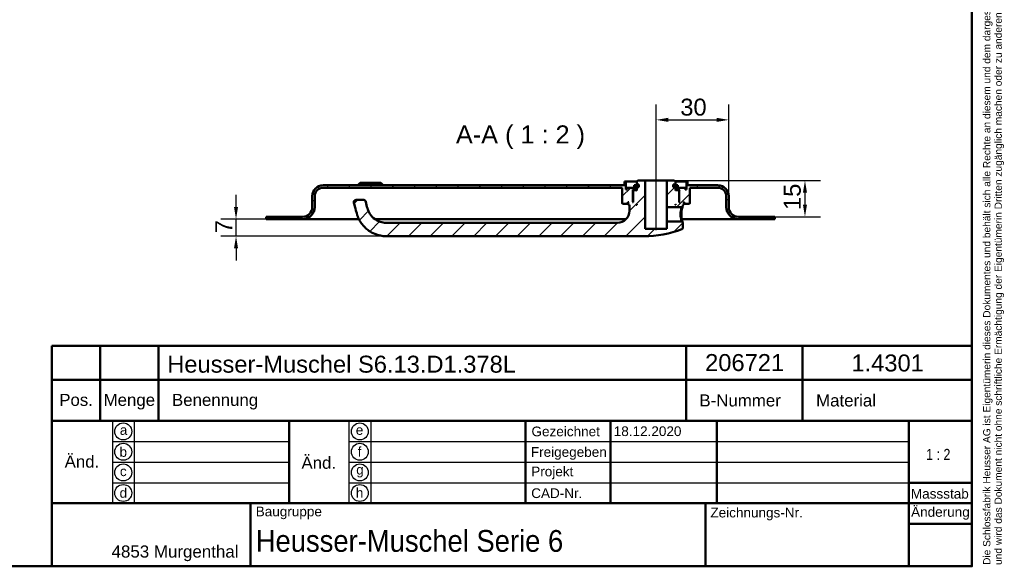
# Model space of a CAD drawing. Header units: millimetres. Extents: x 20 to 833, y 20 to 574.
# Tile 3 of 4: x 427 to 833, y 20 to 246. Entities that reach past the tile are written whole.
import ezdxf
from ezdxf.enums import TextEntityAlignment as Align

# ---------------------------------------------------------------- set-up
doc = ezdxf.new("R2010")
doc.units = ezdxf.units.MM
doc.header["$LTSCALE"] = 2
for name, color, linetype, lineweight in [('Bemaßungen(DIN)', 7, 'Continuous', 25), ('Mittellinie(DIN)', 7, 'Continuous', 25), ('Sichtbare Kanten(DIN)', 7, 'Continuous', 50), ('Skizziergeometrie(DIN)', 7, 'Continuous', 50), ('Skizzierlinie(DIN)', 7, 'Continuous', 25), ('Symbole(DIN)', 7, 'Continuous', 25)]:
    doc.layers.add(name, color=color, linetype=linetype, lineweight=lineweight)
doc.layers.add('Schraffur', color=179, linetype='Continuous', lineweight=9, true_color=0x1e1e47)
doc.styles.add('Aktuell-DIN', font='arial.ttf')
doc.styles.add('Aktuell-DINGroßer Text', font='arial.ttf')
doc.styles.add('STANDARD-DIN~0', font='arial.ttf')
doc.styles.add('Textstil10', font='arial.ttf')
doc.styles.add('Textstil41', font='arial.ttf', dxfattribs={"width": 0.8})
doc.styles.add('Textstil83', font='arial.ttf', dxfattribs={"width": 0.8})
doc.dimstyles.new('CAD-LAN', dxfattribs={"dimscale": 2, "dimtxt": 3.5, "dimasz": 2.5, "dimexe": 3.175, "dimexo": 0, "dimgap": 0.8, "dimtad": 1, "dimrnd": 1e-08, "dimtxsty": 'STANDARD-DIN~0', "dimcen": 0.09, "dimdle": 10, "dimclrd": 250, "dimclre": 250, "dimclrt": 250, "dimadec": 0, "dimazin": 2, "dimtfac": 1, "dimtmove": 0, "dimatfit": 3, "dimfxl": 1, "dimtolj": 1, "dimtzin": 0, "dimlwd": 25, "dimlwe": 25, "dimarcsym": 0})

# ---------------------------------------------------------------- blocks, each defined once
blk = doc.blocks.new('Ränder Standardrahmen')
at = {"layer": 'Skizziergeometrie(DIN)', "flags": 128}
blk.add_lwpolyline([(10, 10), (10, 287), (410, 287), (410, 10), (10, 10)], dxfattribs=at)
blk = doc.blocks.new('Schriftfelder Heusser')
at = {"layer": 'Skizziergeometrie(DIN)'}
for p, q in [((101, 229.92), (101, 236.92)), ((101, 236.92), (291, 236.92)), ((111, 229.92), (111, 236.92)), ((123, 229.92), (123, 236.92)), ((232, 229.92), (232, 236.92)), ((256, 229.92), (256, 236.92)), ((291, 236.92), (291, 229.92)), ((101, 191.42), (101, 229.92)), ((101, 229.92), (291, 229.92)), ((111, 229.92), (111, 221.42)), ((123, 229.92), (123, 221.42)), ((232, 229.92), (232, 221.42)), ((256, 229.92), (256, 221.42)), ((291, 229.92), (291, 191.42)), ((101, 221.42), (291, 221.42)), ((150, 221.42), (150, 204.42)), ((198.85, 221.42), (198.85, 204.42)), ((216.35, 221.42), (216.35, 204.42)), ((238.35, 221.42), (238.35, 204.42)), ((278, 221.42), (278, 191.42)), ((278, 208.67), (291, 208.67)), ((101, 204.42), (291, 204.42)), ((142, 204.42), (142, 191.42)), ((236, 204.42), (236, 191.42)), ((278, 200.17), (291, 200.17)), ((291, 191.42), (101, 191.42))]:
    blk.add_line(p, q, dxfattribs=at)
at = {"layer": 'Skizzierlinie(DIN)'}
for p, q in [((113.5, 221.42), (113.5, 204.42)), ((118, 221.42), (118, 204.42)), ((162.35, 221.42), (162.35, 204.42)), ((166.85, 221.42), (166.85, 204.42)), ((113.5, 217.17), (150, 217.17)), ((162.35, 217.17), (278, 217.17)), ((113.5, 212.92), (150, 212.92)), ((162.35, 212.92), (278, 212.92)), ((113.5, 208.67), (150, 208.67)), ((162.35, 208.67), (278, 208.67))]:
    blk.add_line(p, q, dxfattribs=at)
for centre in [(115.75, 219.25), (164.6, 219.25), (115.75, 215.04), (164.6, 215.04), (115.75, 210.79), (164.6, 210.79), (115.75, 206.54), (164.6, 206.54)]:
    blk.add_circle(centre, 1.75, dxfattribs=at)
at = {"layer": 'Symbole(DIN)', "color": 7, "insert": (293.33, 191.7), "char_height": 1.5, "width": 182.3003, "attachment_point": 1, "rotation": 90, "line_spacing_factor": 0.944221, "style": 'Aktuell-DIN'}
blk.add_mtext('\\fArial|b0|i0;\\H1.5000;Die Schlossfabrik Heusser AG ist Eigentümerin dieses Dokumentes und behält sich alle Rechte an diesem und dem dargestellten Gegenstand vor. Der Empfänger anerkennt diese Rechte\\Pund wird das Dokument nicht ohne schriftliche Ermächtigung der Eigentümerin Dritten zugänglich machen oder zu anderen Zwecken verwenden, zu dem es ihm übergeben worden ist.\\P ', dxfattribs=at)
at = {"layer": 'Symbole(DIN)', "color": 179, "true_color": 0x262659, "style": 'Aktuell-DIN'}
for s, insert, char_height, attachment_point in [('Pos.', (106, 227), 2.489, 2), ('Menge', (117, 227), 2.489, 2), ('Benennung', (125.81, 225.38), 2.489, 4), ('B-Nummer', (234.74, 225.62), 2.489, 4), ('Material', (265.02, 225.62), 2.489, 5), ('\\fArial|b0|i0;a', (115.81, 219.53), 2, 5), ('\\fArial|b0|i0;e', (164.54, 219.53), 2, 5), ('\\fArial|b0|i0;Gezeichnet', (200.05, 219.23), 2, 4), ('\\fArial|b0|i0;b', (115.75, 215), 2, 5), ('\\fArial|b0|i0;f', (164.55, 215.06), 2, 5), ('\\fArial|b0|i0;Freigegeben', (199.92, 216), 2, 1), ('\\fArial|b0|i0;c', (115.75, 211.01), 2, 5), ('\\fArial|b0|i0;g', (164.63, 211.05), 2, 5), ('\\fArial|b0|i0;Projekt', (200, 211.98), 2, 1), ('\\fArial|b0|i0;d', (115.76, 206.55), 2, 5), ('\\fArial|b0|i0;h', (164.55, 206.57), 2, 5), ('\\fArial|b0|i0;CAD-Nr.', (200, 207.5), 2, 1), ('\\fArial|b0|i0;\\H2.0000;Massstab', (284.39, 206.37), 2, 5), ('\\fArial|b0|i0;\\H2.0000;Baugruppe', (143.1, 203.73), 2, 1), ('\\fArial|b0|i0;Zeichnungs-Nr.', (237, 203.5), 2, 1), ('\\fArial|b0|i0;\\H2.5000;4853 Murgenthal', (113.33, 192.46), 2.5, 7)]:
    blk.add_mtext(s, dxfattribs=dict(at, insert=insert, char_height=char_height, attachment_point=attachment_point))
at = {"layer": 'Symbole(DIN)', "color": 179, "true_color": 0x262659, "attachment_point": 5, "style": 'Aktuell-DIN'}
for s, insert, char_height, width in [('Änd.', (107.21, 213), 2.489, 12.3494), ('Änd.', (156.12, 212.76), 2.489, 12.3494), ('\\fArial|b0|i0;Änderung', (284.51, 202.33), 2, 12.1143)]:
    blk.add_mtext(s, dxfattribs=dict(at, insert=insert, char_height=char_height, width=width))
at = {"layer": 'Symbole(DIN)', "color": 7, "insert": (143.1, 196.62), "char_height": 4.5, "width": 90.18, "attachment_point": 4, "style": 'Aktuell-DIN'}
blk.add_mtext('\\fArial|b0|i0;\\W0.90;\\H4.5000;Heusser-Muschel Serie 6', dxfattribs=at)
at = {"layer": 'Symbole(DIN)', "color": 179, "true_color": 0x262659, "style": 'Textstil10'}
blk.add_attdef('ERSTELLUNGSDATUM_001', (217.04, 218.29), '', height=2, dxfattribs=at)
at = {"layer": 'Symbole(DIN)', "color": 179, "true_color": 0x262659}
for tag, height, style, p in [('AUTOR', 2.49, 'Aktuell-DIN', (240.03, 219.26)), ('KONTROLLDATUM', 2, 'Textstil10', (217.42, 215.04)), ('KONTROLLIERT_VON', 2, 'Textstil10', (239.98, 215.05))]:
    blk.add_attdef(tag, text='', height=height, dxfattribs=dict(at, style=style)).set_placement(p, align=Align.MIDDLE_LEFT)
at = {"layer": 'Symbole(DIN)', "color": 7, "style": 'Textstil83', "width": 0.8}
blk.add_attdef('Anfänglicher_Ansichtsmaßstab_001', (281.57, 213.34), '', height=2.3, dxfattribs=at)
at = {"layer": 'Symbole(DIN)', "color": 179, "true_color": 0x262659, "style": 'Textstil10'}
blk.add_attdef('PROJEKT', text='', height=2, dxfattribs=at).set_placement((217.77, 209.72), align=Align.BOTTOM_LEFT)
at = {"layer": 'Symbole(DIN)', "color": 7, "style": 'Textstil41', "width": 0.8}
blk.add_attdef('STATUS', text='', height=5, dxfattribs=at).set_placement((284.53, 195.86), align=Align.MIDDLE_CENTER)
blk = doc.blocks.new('*D24')
at = {"layer": 'Bemaßungen(DIN)', "color": 250, "linetype": 'Continuous', "lineweight": 25, "true_color": 0x3f3f3f, "transparency": 16777216}
for p, q in [((689.57, 184.23), (689.57, 210.58)), ((719.57, 172.73), (719.57, 210.58)), ((694.57, 204.23), (714.57, 204.23))]:
    blk.add_line(p, q, dxfattribs=at)
at = {"layer": 'Bemaßungen(DIN)', "color": 250, "linetype": 'Continuous', "true_color": 0x3f3f3f, "transparency": 16777216}
for points in [[(694.57, 205.07), (694.57, 203.4), (689.57, 204.23)], [(714.57, 205.07), (714.57, 203.4), (719.57, 204.23)]]:
    blk.add_solid(points, dxfattribs=at)
at = {"layer": 'Defpoints', "color": 0, "linetype": 'Continuous', "transparency": 16777216}
for p in [(719.57, 204.23), (689.57, 184.23), (719.57, 172.73)]:
    blk.add_point(p, dxfattribs=at)
at = {"layer": 'Bemaßungen(DIN)', "color": 250, "linetype": 'Continuous', "lineweight": 25, "true_color": 0x3f3f3f, "transparency": 16777216, "insert": (699.57, 212.99), "char_height": 7, "attachment_point": 1, "style": 'STANDARD-DIN~0'}
blk.add_mtext('\\A1;30', dxfattribs=at)
blk = doc.blocks.new('*D25')
at = {"layer": 'Bemaßungen(DIN)', "color": 250, "linetype": 'Continuous', "lineweight": 25, "true_color": 0x3f3f3f, "transparency": 16777216}
for p, q in [((697.07, 179.23), (757.42, 179.23)), ((751.07, 174.23), (751.07, 169.23)), ((738.57, 164.23), (757.42, 164.23))]:
    blk.add_line(p, q, dxfattribs=at)
at = {"layer": 'Bemaßungen(DIN)', "color": 250, "linetype": 'Continuous', "true_color": 0x3f3f3f, "transparency": 16777216}
for points in [[(750.24, 174.23), (751.9, 174.23), (751.07, 179.23)], [(750.24, 169.23), (751.9, 169.23), (751.07, 164.23)]]:
    blk.add_solid(points, dxfattribs=at)
at = {"layer": 'Defpoints', "color": 0, "linetype": 'Continuous', "transparency": 16777216}
for p in [(697.07, 179.23), (738.57, 164.23), (751.07, 164.23)]:
    blk.add_point(p, dxfattribs=at)
at = {"layer": 'Bemaßungen(DIN)', "color": 250, "linetype": 'Continuous', "lineweight": 25, "true_color": 0x3f3f3f, "transparency": 16777216, "insert": (742.32, 167.02), "char_height": 7, "attachment_point": 1, "rotation": 90, "style": 'STANDARD-DIN~0'}
blk.add_mtext('\\A1;15', dxfattribs=at)
blk = doc.blocks.new('*D26')
at = {"layer": 'Bemaßungen(DIN)', "color": 250, "linetype": 'Continuous', "lineweight": 25, "true_color": 0x3f3f3f, "transparency": 16777216}
for p, q in [((516.07, 168.23), (516.07, 173.23)), ((528.57, 163.23), (509.72, 163.23)), ((516.07, 156.23), (516.07, 163.23)), ((578.07, 156.23), (509.72, 156.23)), ((516.07, 151.23), (516.07, 146.23))]:
    blk.add_line(p, q, dxfattribs=at)
at = {"layer": 'Bemaßungen(DIN)', "color": 250, "linetype": 'Continuous', "true_color": 0x3f3f3f, "transparency": 16777216}
for points in [[(515.24, 168.23), (516.9, 168.23), (516.07, 163.23)], [(515.24, 151.23), (516.9, 151.23), (516.07, 156.23)]]:
    blk.add_solid(points, dxfattribs=at)
at = {"layer": 'Defpoints', "color": 0, "linetype": 'Continuous', "transparency": 16777216}
for p in [(516.07, 163.23), (528.57, 163.23), (578.07, 156.23)]:
    blk.add_point(p, dxfattribs=at)
at = {"layer": 'Bemaßungen(DIN)', "color": 250, "linetype": 'Continuous', "lineweight": 25, "true_color": 0x3f3f3f, "transparency": 16777216, "insert": (507.47, 157.47), "char_height": 7, "attachment_point": 1, "rotation": 90, "style": 'STANDARD-DIN~0'}
blk.add_mtext('\\A1;7', dxfattribs=at)

msp = doc.modelspace()

# ---------------------------------------------------------------- hatches: boundary and pattern name
at = {"layer": 'Schraffur'}
h = msp.add_hatch(dxfattribs=at)
h.set_pattern_fill('ANSI31', color=256, scale=50.8, style=0)
h.set_pattern_definition([(45, (0, 0), (-4.49013, 4.49013), [])])
edge = h.paths.add_edge_path()
edge.add_spline(control_points=[(700.197, 168.232), (700.258, 168.292), (700.32, 168.352), (700.444, 168.472), (700.506, 168.533), (700.569, 168.593)], knot_values=[-0.0518077, -0.0518077, -0.0518077, -0.0518077, -0.0259867, -0.0259867, 0, 0, 0, 0], degree=3, periodic=0)
edge.add_line((700.569, 168.593), (700.569, 169.232))
edge.add_line((700.569, 169.232), (700.869, 169.232))
edge.add_line((700.869, 169.232), (701.069, 169.432))
edge.add_line((701.069, 169.432), (701.069, 170.032))
edge.add_line((701.069, 170.032), (700.869, 170.232))
edge.add_line((700.869, 170.232), (701.169, 170.232))
edge.add_line((701.169, 170.232), (701.169, 169.732))
edge.add_line((701.169, 169.732), (701.269, 169.632))
edge.add_line((701.269, 169.632), (703.369, 169.632))
edge.add_line((703.369, 169.632), (703.569, 169.832))
edge.add_line((703.569, 169.832), (703.569, 176.232))
edge.add_line((703.569, 176.232), (715.069, 176.232))
edge.add_ellipse((715.069, 172.732), major_axis=(0, 3.5), ratio=1, start_angle=270, end_angle=360, ccw=False)
edge.add_line((718.569, 172.732), (718.569, 168.232))
edge.add_ellipse((723.569, 168.232), major_axis=(-5, 0), ratio=1, start_angle=0, end_angle=90)
edge.add_line((723.569, 163.232), (738.569, 163.232))
edge.add_line((738.569, 163.232), (738.569, 164.232))
edge.add_line((738.569, 164.232), (723.569, 164.232))
edge.add_ellipse((723.569, 168.232), major_axis=(0, -4), ratio=1, start_angle=270, end_angle=360, ccw=False)
edge.add_line((719.569, 168.232), (719.569, 172.732))
edge.add_ellipse((715.069, 172.732), major_axis=(4.5, 0), ratio=1, start_angle=0, end_angle=90)
edge.add_line((715.069, 177.232), (702.569, 177.232))
edge.add_line((702.569, 177.232), (702.569, 178.732))
edge.add_line((702.569, 178.732), (702.069, 178.732))
edge.add_line((702.069, 178.732), (702.069, 175.432))
edge.add_line((702.069, 175.432), (701.569, 175.432))
edge.add_line((701.569, 175.432), (701.569, 176.232))
edge.add_line((701.569, 176.232), (698.569, 176.232))
edge.add_line((698.569, 176.232), (698.569, 175.432))
edge.add_line((698.569, 175.432), (699.319, 175.432))
edge.add_line((699.319, 175.432), (699.119, 175.232))
edge.add_line((699.119, 175.232), (699.119, 170.432))
edge.add_line((699.119, 170.432), (699.319, 170.232))
edge.add_line((699.319, 170.232), (699.069, 170.232))
edge.add_line((699.069, 170.232), (699.069, 175.032))
edge.add_line((699.069, 175.032), (698.869, 175.232))
edge.add_line((698.869, 175.232), (697.769, 175.232))
edge.add_line((697.769, 175.232), (697.569, 175.032))
edge.add_line((697.569, 175.032), (697.569, 176.432))
edge.add_line((697.569, 176.432), (698.586, 176.432))
edge.add_line((698.586, 176.432), (698.586, 177.332))
edge.add_line((698.586, 177.332), (697.084, 177.332))
edge.add_line((697.084, 177.332), (697.084, 176.432))
edge.add_line((697.084, 176.432), (696.669, 176.432))
edge.add_line((696.669, 176.432), (696.669, 177.532))
edge.add_line((696.669, 177.532), (697.569, 177.532))
edge.add_line((697.569, 177.532), (697.569, 178.732))
edge.add_line((697.569, 178.732), (697.069, 179.232))
edge.add_line((697.069, 179.232), (694.069, 179.232))
edge.add_line((694.069, 179.232), (694.069, 168.232))
edge.add_line((694.069, 168.232), (700.197, 168.232))
h.paths.add_polyline_path([(697.769, 169.232), (697.569, 169.232), (697.569, 169.432)], flags=0)
edge = h.paths.add_edge_path()
edge.add_spline(control_points=[(700.569, 161.872), (700.507, 161.932), (700.445, 161.992), (700.321, 162.112), (700.259, 162.172), (700.198, 162.232)], knot_values=[-0.0519752, -0.0519752, -0.0519752, -0.0519752, -0.0259876, -0.0259876, -0.0001734, -0.0001734, -0.0001734, -0.0001734], degree=3, periodic=0)
edge.add_line((700.198, 162.232), (694.069, 162.232))
edge.add_line((694.069, 162.232), (694.069, 159.232))
edge.add_line((694.069, 159.232), (685.069, 159.232))
edge.add_line((685.069, 159.232), (685.069, 179.232))
edge.add_line((685.069, 179.232), (682.069, 179.232))
edge.add_line((682.069, 179.232), (681.569, 178.732))
edge.add_line((681.569, 178.732), (681.569, 177.532))
edge.add_line((681.569, 177.532), (682.469, 177.532))
edge.add_line((682.469, 177.532), (682.469, 176.432))
edge.add_line((682.469, 176.432), (682.055, 176.432))
edge.add_line((682.055, 176.432), (682.055, 177.332))
edge.add_line((682.055, 177.332), (680.553, 177.332))
edge.add_line((680.553, 177.332), (680.553, 176.432))
edge.add_line((680.553, 176.432), (681.569, 176.432))
edge.add_line((681.569, 176.432), (681.569, 175.032))
edge.add_line((681.569, 175.032), (681.369, 175.232))
edge.add_line((681.369, 175.232), (680.269, 175.232))
edge.add_line((680.269, 175.232), (680.069, 175.032))
edge.add_line((680.069, 175.032), (680.069, 170.232))
edge.add_line((680.069, 170.232), (679.819, 170.232))
edge.add_line((679.819, 170.232), (680.019, 170.432))
edge.add_line((680.019, 170.432), (680.019, 175.232))
edge.add_line((680.019, 175.232), (679.819, 175.432))
edge.add_line((679.819, 175.432), (680.569, 175.432))
edge.add_line((680.569, 175.432), (680.569, 176.232))
edge.add_line((680.569, 176.232), (677.569, 176.232))
edge.add_line((677.569, 176.232), (677.569, 175.432))
edge.add_line((677.569, 175.432), (677.069, 175.432))
edge.add_line((677.069, 175.432), (677.069, 178.732))
edge.add_line((677.069, 178.732), (676.569, 178.732))
edge.add_line((676.569, 178.732), (676.569, 177.232))
edge.add_line((676.569, 177.232), (552.069, 177.232))
edge.add_ellipse((552.069, 172.732), major_axis=(0, 4.5), ratio=1, start_angle=0, end_angle=90)
edge.add_line((547.569, 172.732), (547.569, 168.232))
edge.add_ellipse((543.569, 168.232), major_axis=(4, 0), ratio=1, start_angle=270, end_angle=360, ccw=False)
edge.add_line((543.569, 164.232), (528.569, 164.232))
edge.add_line((528.569, 164.232), (528.569, 163.232))
edge.add_line((528.569, 163.232), (543.569, 163.232))
edge.add_ellipse((543.569, 168.232), major_axis=(0, -5), ratio=1, start_angle=0, end_angle=90)
edge.add_line((548.569, 168.232), (548.569, 172.732))
edge.add_ellipse((552.069, 172.732), major_axis=(-3.5, 0), ratio=1, start_angle=270, end_angle=360, ccw=False)
edge.add_line((552.069, 176.232), (675.569, 176.232))
edge.add_line((675.569, 176.232), (675.569, 169.832))
edge.add_line((675.569, 169.832), (675.769, 169.632))
edge.add_line((675.769, 169.632), (677.869, 169.632))
edge.add_line((677.869, 169.632), (677.969, 169.732))
edge.add_line((677.969, 169.732), (677.969, 170.232))
edge.add_line((677.969, 170.232), (678.269, 170.232))
edge.add_line((678.269, 170.232), (678.069, 170.032))
edge.add_line((678.069, 170.032), (678.069, 169.432))
edge.add_line((678.069, 169.432), (678.269, 169.232))
edge.add_line((678.269, 169.232), (678.569, 169.232))
edge.add_line((678.569, 169.232), (678.569, 166.732))
edge.add_ellipse((673.569, 166.732), major_axis=(5, 0), ratio=1, start_angle=270, end_angle=360, ccw=False)
edge.add_line((673.569, 161.732), (578.069, 161.732))
edge.add_spline(control_points=[(578.069, 161.732), (577.256, 161.732), (576.442, 161.869), (575.118, 162.304), (574.332, 162.623), (572.635, 163.849), (571.901, 164.63), (570.445, 166.942), (570.121, 168.455), (569.65, 170.461)], knot_values=[-1.922427, -1.922427, -1.922427, -1.922427, -1.3852973, -1.3852973, -1.0019081, -1.0019081, -0.6180262, -0.6180262, 0, 0, 0, 0], degree=3, periodic=0)
edge.add_ellipse((568.676, 170.232), major_axis=(0.974, 0.229), ratio=1, start_angle=0, end_angle=76.78481)
edge.add_line((568.676, 171.232), (565.676, 171.232))
edge.add_ellipse((565.676, 170.232), major_axis=(0, 1), ratio=1, start_angle=0, end_angle=106)
edge.add_spline(control_points=[(564.714, 169.957), (565.009, 168.931), (565.304, 167.906), (566.104, 165.105), (566.254, 164.559), (567.217, 162.311), (568.177, 160.926), (570.191, 158.962), (571.498, 157.898), (574.88, 156.543), (576.475, 156.232), (578.069, 156.232)], knot_values=[-2.6317907, -2.6317907, -2.6317907, -2.6317907, -2.3888549, -2.3888549, -1.968737, -1.968737, -1.0929107, -1.0929107, -0.4782005, -0.4782005, 0, 0, 0, 0], degree=3, periodic=0)
edge.add_line((578.069, 156.232), (684.569, 156.232))
edge.add_ellipse((684.569, 200.399), major_axis=(0, -44.167), ratio=1, start_angle=0, end_angle=20.78806)
edge.add_spline(control_points=[(700.245, 159.107), (700.279, 159.12), (700.311, 159.136), (700.372, 159.177), (700.401, 159.2), (700.481, 159.283), (700.513, 159.342), (700.555, 159.449), (700.567, 159.511), (700.569, 159.574)], knot_values=[-0.0486176, -0.0486176, -0.0486176, -0.0486176, -0.0414906, -0.0414906, -0.0343673, -0.0343673, -0.0188267, -0.0188267, -0.0000001, -0.0000001, -0.0000001, -0.0000001], degree=3, periodic=0)
edge.add_line((700.569, 159.574), (700.569, 161.872))
h.paths.add_polyline_path([(681.569, 169.232), (681.369, 169.232), (681.569, 169.432)], flags=0)

# ---------------------------------------------------------------- linework, layer by layer
at = {"layer": 'Mittellinie(DIN)', "linetype": 'Continuous'}
msp.add_line((689.569, 158.732), (689.569, 184.232), dxfattribs=at)
at = {"layer": 'Sichtbare Kanten(DIN)'}
for p, q in [((682.069, 179.232), (681.569, 178.732)), ((685.069, 179.232), (682.069, 179.232)), ((685.069, 159.232), (685.069, 179.232)), ((694.069, 179.232), (685.069, 179.232)), ((697.069, 179.232), (694.069, 179.232)), ((694.069, 179.232), (694.069, 168.232)), ((697.569, 178.732), (697.069, 179.232)), ((676.569, 177.232), (552.069, 177.232)), ((552.069, 176.232), (675.569, 176.232)), ((567.319, 178.232), (566.319, 177.232)), ((567.319, 178.232), (575.819, 178.232)), ((575.819, 178.232), (576.819, 177.232)), ((675.569, 176.232), (675.569, 169.832)), ((677.069, 178.732), (676.569, 178.732)), ((676.569, 178.732), (676.569, 177.232)), ((677.069, 175.432), (677.069, 178.732)), ((677.069, 178.732), (681.569, 178.732)), ((677.569, 175.432), (677.069, 175.432)), ((680.569, 176.232), (677.569, 176.232)), ((677.569, 176.232), (677.569, 175.432)), ((680.019, 175.232), (679.819, 175.432)), ((679.819, 175.432), (680.569, 175.432)), ((680.019, 170.432), (680.019, 175.232)), ((680.019, 175.232), (680.269, 175.232)), ((680.269, 175.232), (680.069, 175.032)), ((680.069, 175.032), (680.069, 170.232)), ((681.369, 175.232), (680.269, 175.232)), ((682.055, 177.332), (680.553, 177.332)), ((680.553, 177.332), (680.553, 176.432)), ((680.553, 176.432), (681.569, 176.432)), ((680.569, 175.432), (680.569, 176.232)), ((680.569, 176.232), (681.569, 176.232)), ((681.569, 175.432), (680.569, 175.432)), ((681.569, 175.032), (681.369, 175.232)), ((681.569, 175.232), (681.369, 175.232)), ((681.569, 178.732), (681.569, 177.532)), ((681.569, 177.532), (682.469, 177.532)), ((681.569, 176.432), (681.569, 175.032)), ((682.055, 176.432), (682.055, 177.332)), ((682.469, 177.332), (682.055, 177.332)), ((682.469, 176.432), (682.055, 176.432)), ((682.469, 177.532), (682.469, 176.432)), ((696.669, 176.432), (696.669, 177.532)), ((696.669, 177.532), (697.569, 177.532)), ((697.084, 177.332), (696.669, 177.332)), ((697.084, 176.432), (696.669, 176.432)), ((698.586, 177.332), (697.084, 177.332)), ((697.084, 177.332), (697.084, 176.432)), ((697.569, 177.532), (697.569, 178.732)), ((697.569, 178.732), (702.069, 178.732)), ((697.569, 175.032), (697.569, 176.432)), ((697.569, 176.432), (698.586, 176.432)), ((697.569, 176.232), (698.569, 176.232)), ((698.569, 175.432), (697.569, 175.432)), ((697.769, 175.232), (697.569, 175.032)), ((697.769, 175.232), (697.569, 175.232)), ((698.869, 175.232), (697.769, 175.232)), ((701.569, 176.232), (698.569, 176.232)), ((698.569, 176.232), (698.569, 175.432)), ((698.569, 175.432), (699.319, 175.432)), ((698.586, 176.432), (698.586, 177.332)), ((699.069, 175.032), (698.869, 175.232)), ((698.869, 175.232), (699.119, 175.232)), ((699.069, 170.232), (699.069, 175.032)), ((699.319, 175.432), (699.119, 175.232)), ((699.119, 175.232), (699.119, 170.432)), ((701.569, 175.432), (701.569, 176.232)), ((702.069, 175.432), (701.569, 175.432)), ((702.569, 178.732), (702.069, 178.732)), ((702.069, 178.732), (702.069, 175.432)), ((702.569, 177.232), (702.569, 178.732)), ((715.069, 177.232), (702.569, 177.232)), ((703.569, 169.832), (703.569, 176.232)), ((703.569, 176.232), (715.069, 176.232)), ((547.569, 172.732), (547.569, 168.232)), ((548.569, 168.232), (548.569, 172.732)), ((568.676, 171.232), (565.676, 171.232)), ((718.569, 172.732), (718.569, 168.232)), ((719.569, 168.232), (719.569, 172.732)), ((675.569, 169.832), (675.769, 169.632)), ((675.769, 169.632), (677.869, 169.632)), ((677.869, 169.632), (677.969, 169.732)), ((677.869, 169.632), (678.069, 169.632)), ((677.969, 169.732), (677.969, 170.232)), ((677.969, 170.232), (678.269, 170.232)), ((678.069, 169.732), (677.969, 169.732)), ((678.269, 170.232), (678.069, 170.032)), ((678.069, 170.032), (678.069, 169.432)), ((678.069, 169.432), (678.269, 169.232)), ((678.269, 169.232), (678.569, 169.232)), ((678.569, 169.232), (678.569, 166.732)), ((679.819, 170.232), (680.019, 170.432)), ((680.069, 170.232), (679.819, 170.232)), ((680.069, 170.432), (680.019, 170.432)), ((681.369, 169.232), (681.569, 169.432)), ((681.569, 169.232), (681.369, 169.232)), ((681.569, 169.432), (681.569, 169.232)), ((694.069, 168.232), (700.197, 168.232)), ((694.069, 162.232), (694.069, 168.232)), ((697.569, 169.232), (697.569, 169.432)), ((697.569, 169.432), (697.769, 169.232)), ((697.769, 169.232), (697.569, 169.232)), ((699.119, 170.432), (699.069, 170.432)), ((699.319, 170.232), (699.069, 170.232)), ((699.119, 170.432), (699.319, 170.232)), ((700.197, 168.232), (700.569, 168.593)), ((700.569, 168.593), (700.569, 169.232)), ((700.569, 169.232), (700.869, 169.232)), ((701.069, 170.032), (700.869, 170.232)), ((700.869, 170.232), (701.169, 170.232)), ((700.869, 169.232), (701.069, 169.432)), ((701.069, 169.432), (701.069, 170.032)), ((701.169, 169.732), (701.069, 169.732)), ((701.069, 169.632), (701.269, 169.632)), ((701.169, 170.232), (701.169, 169.732)), ((701.169, 169.732), (701.269, 169.632)), ((701.269, 169.632), (703.369, 169.632)), ((703.369, 169.632), (703.569, 169.832)), ((543.569, 164.232), (528.569, 164.232)), ((528.569, 164.232), (528.569, 163.232)), ((528.569, 163.232), (543.569, 163.232)), ((543.569, 163.232), (558.569, 163.232)), ((566.841, 163.232), (558.569, 163.232)), ((677.14, 163.232), (573.489, 163.232)), ((699.897, 163.232), (699.897, 163.232)), ((708.569, 163.232), (700.207, 163.232)), ((708.569, 163.232), (723.569, 163.232)), ((738.569, 164.232), (723.569, 164.232)), ((723.569, 163.232), (738.569, 163.232)), ((738.569, 163.232), (738.569, 164.232)), ((673.569, 161.732), (578.069, 161.732)), ((694.069, 159.232), (685.069, 159.232)), ((700.198, 162.232), (694.069, 162.232)), ((694.069, 162.232), (694.069, 159.232)), ((700.57, 161.872), (700.198, 162.232)), ((700.569, 159.574), (700.569, 161.872)), ((578.069, 156.232), (684.569, 156.232))]:
    msp.add_line(p, q, dxfattribs=at)
for centre, radius, start, end in [((552.069, 172.732), 4.5, 90, 180), ((552.069, 172.732), 3.5, 90, 180), ((715.069, 172.732), 4.5, 0, 90), ((715.069, 172.732), 3.5, 0, 90), ((565.676, 170.232), 1, 90, 196), ((568.676, 170.232), 1, 13.21519, 90), ((543.569, 168.232), 4, 270, 0), ((543.569, 168.232), 5, 270, 0), ((723.569, 168.232), 5, 180, 270), ((723.569, 168.232), 4, 180, 270), ((673.569, 166.732), 5, 270, 0), ((684.569, 200.399), 44.167, 270, 290.78806)]:
    msp.add_arc(centre, radius, start, end, dxfattribs=at)
for points, knots in [([(564.714, 169.957), (565.009, 168.931), (565.304, 167.906), (566.104, 165.105), (566.254, 164.559), (567.217, 162.311), (568.177, 160.926), (570.191, 158.962), (571.498, 157.898), (574.88, 156.543), (576.475, 156.232), (578.069, 156.232)], [-2.6317907, -2.6317907, -2.6317907, -2.6317907, -2.3888549, -2.3888549, -1.968737, -1.968737, -1.0929107, -1.0929107, -0.4782005, -0.4782005, 0, 0, 0, 0]), ([(578.069, 161.732), (577.256, 161.732), (576.442, 161.869), (575.118, 162.304), (574.332, 162.623), (572.635, 163.849), (571.901, 164.63), (570.445, 166.942), (570.121, 168.455), (569.65, 170.461)], [-1.922427, -1.922427, -1.922427, -1.922427, -1.3852973, -1.3852973, -1.0019081, -1.0019081, -0.6180262, -0.6180262, 0, 0, 0, 0]), ([(700.197, 168.232), (700.197, 168.232), (700.189, 168.206), (700.171, 168.156), (700.102, 167.955), (699.888, 167.345), (699.759, 166.539), (699.695, 166.137), (699.652, 165.685), (699.651, 165.233), (699.651, 164.781), (699.694, 164.329), (699.758, 163.926), (699.886, 163.12), (700.101, 162.51), (700.172, 162.309), (700.189, 162.258), (700.198, 162.232), (700.198, 162.232)], [2.6438711, 2.6438711, 2.6438711, 2.6438711, 2.7193751, 2.7193751, 2.7193751, 3.0215279, 3.0215279, 3.0215279, 3.1726043, 3.1726043, 3.1726043, 3.3236807, 3.3236807, 3.3236807, 3.6258335, 3.6258335, 3.6258335, 3.7015616, 3.7015616, 3.7015616, 3.7015616]), ([(700.57, 161.872), (700.57, 161.871), (700.525, 162.012), (700.136, 163.207), (699.96, 165.233), (700.138, 167.26), (700.525, 168.452), (700.569, 168.593), (700.569, 168.593)], [-1.5862902, -1.5862902, -1.5862902, -1.5862902, -1.510764, -1.2086112, -1.0575348, -0.9064584, -0.6043056, -0.5287966, -0.5287966, -0.5287966, -0.5287966]), ([(700.245, 159.107), (700.279, 159.12), (700.311, 159.136), (700.372, 159.177), (700.401, 159.2), (700.481, 159.283), (700.513, 159.342), (700.555, 159.449), (700.567, 159.511), (700.567, 159.574)], [-0.048617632, -0.048617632, -0.048617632, -0.048617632, -0.041490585, -0.041490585, -0.034367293, -0.034367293, -0.018826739, -0.018826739, -0.000000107, -0.000000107, -0.000000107, -0.000000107])]:
    msp.add_open_spline(points, degree=3, knots=knots, dxfattribs=at)

# ---------------------------------------------------------------- block references
at = {"xscale": 2, "yscale": 2, "zscale": 2}
msp.add_blockref('Ränder Standardrahmen', (0, 0), dxfattribs=at)
msp.add_blockref('Schriftfelder Heusser', (238, -362.833), dxfattribs=at).add_auto_attribs({'ERSTELLUNGSDATUM_001': '18.12.2020', 'Anfänglicher_Ansichtsmaßstab_001': '1 : 2'})

# ---------------------------------------------------------------- texts
at = {"layer": 'Symbole(DIN)', "color": 7, "insert": (606.897, 192.232), "char_height": 7.4676, "attachment_point": 7, "style": 'Aktuell-DINGroßer Text'}
msp.add_mtext('A-A ( 1 : 2 )', dxfattribs=at)
at = {"layer": 'Symbole(DIN)', "color": 7, "char_height": 7, "attachment_point": 1, "style": 'Aktuell-DIN'}
for s, insert, width in [('{\\fArial|b0|i0;\\H7.0000;Heusser-Muschel S6.13.D1.378L}', (487.659, 106.906), 144.02821), ('{\\fArial|b0|i0;\\H7.0000;206721}', (709.83, 107.58), 32.62043), ('{\\fArial|b0|i0;\\H7.0000;1.4301}', (770.274, 107.401), 29.89939)]:
    msp.add_mtext(s, dxfattribs=dict(at, insert=insert, width=width))

# ---------------------------------------------------------------- dimensions: what is measured, and where the dimension line sits
at = {"layer": 'Bemaßungen(DIN)', "color": 250, "linetype": 'Continuous', "lineweight": 25, "true_color": 0x3f3f3f}
for base, p1, p2, angle, override, picture, middle in [((719.569, 204.232), (689.569, 184.232), (719.569, 172.732), 180, {"dimgap": 0.8, "dimdec": 2, "dimtol": 0, "dimlim": 0, "dimtp": 0, "dimtm": 0, "dimtdec": 2, "dimtofl": 0, "dimatfit": 1}, '*D24', (704.569, 204.232)), ((751.069, 164.232), (697.069, 179.232), (738.569, 164.232), 90, {"dimgap": 0.8, "dimdec": 2, "dimtol": 0, "dimlim": 0, "dimtp": 0, "dimtm": 0, "dimtdec": 2, "dimtofl": 0, "dimatfit": 1}, '*D25', (751.069, 171.732)), ((516.069, 163.232), (578.069, 156.232), (528.569, 163.232), 90, {"dimgap": 0.8, "dimdec": 2, "dimtol": 0, "dimlim": 0, "dimtp": 0, "dimtm": 0, "dimtdec": 2, "dimtofl": 1, "dimatfit": 1}, '*D26', (516.069, 159.732))]:
    dim = msp.add_linear_dim(base=base, p1=p1, p2=p2, angle=angle, dimstyle='CAD-LAN', override=override, dxfattribs=at)
    dim.commit()
    dim.dimension.update_dxf_attribs({"geometry": picture, "text_midpoint": middle, "dimtype": 160})

doc.saveas('drawing.dxf')
